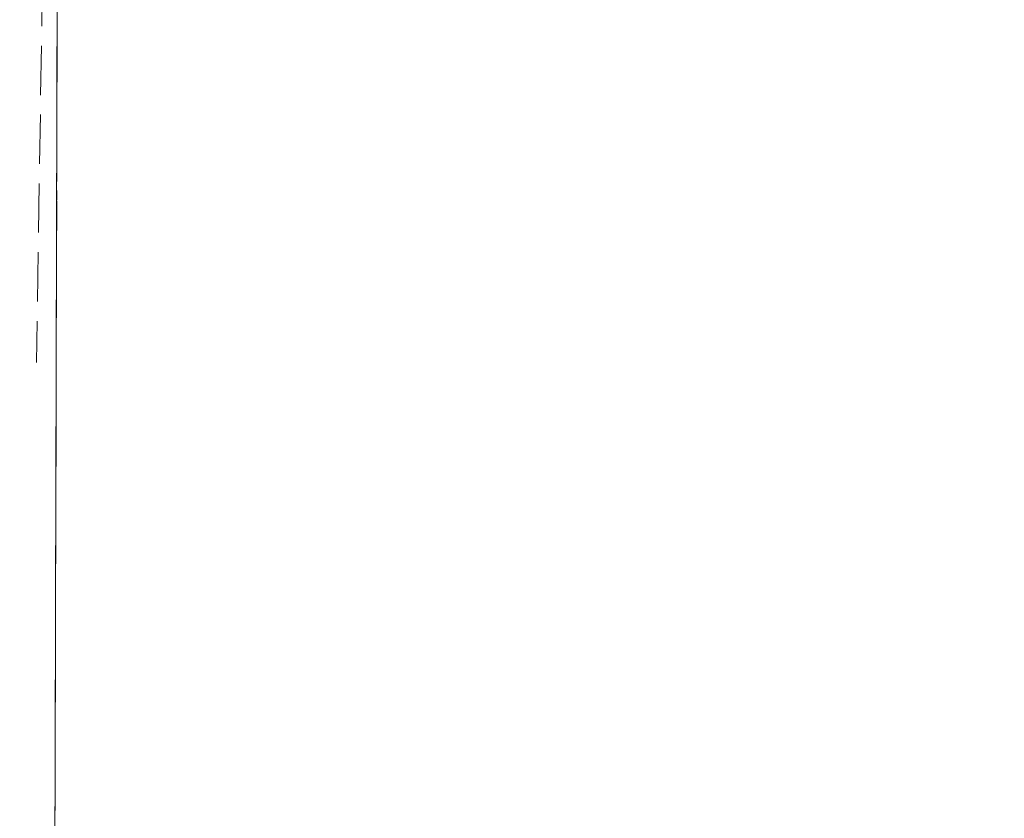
# Model space of a CAD drawing. Header units: metres. Extents: x 5554594 to 5556205, y 5636132 to 5636668.
# Tile 7 of 168: x 5555184 to 5555209, y 5636210 to 5636231. Entities that reach past the tile are written whole.
import ezdxf

# ---------------------------------------------------------------- set-up
doc = ezdxf.new("R2010")
doc.units = ezdxf.units.M
doc.header["$MEASUREMENT"] = 0
doc.header["$XCLIPFRAME"] = 0
for name, pattern in [('05-linia 2.5 1', [1.75, 1.25, -0.5]), ('PRZER1-1', [2, 1, -1]), ('PRZER3-1', [4, 3, -1])]:
    doc.linetypes.add(name, pattern=pattern)
doc.layers.add('#RASTER', color=7, linetype='Continuous', lineweight=18)
doc.layers.add('#ZUDP', color=7, linetype='Continuous', lineweight=18)
for name, color, linetype, lineweight, true_color in [('GESDZI', 18, 'Continuous', 18, 0x0a0909), ('GESKKL', 96, 'PRZER3-1', 18, 0x008000), ('GESUZY', 96, 'PRZER1-1', 18, 0x008000)]:
    doc.layers.add(name, color=color, linetype=linetype, lineweight=lineweight, true_color=true_color)
picture_1 = doc.add_image_def('image1.tif', size_in_pixel=(18897, 11811))

msp = doc.modelspace()

# ---------------------------------------------------------------- linework, layer by layer
at = {"layer": '#ZUDP', "color": 1, "linetype": '05-linia 2.5 1', "lineweight": 18, "flags": 128}
msp.add_lwpolyline([(5555200.701, 5636262.373), (5555195.951, 5636261.788), (5555190.505, 5636257.443), (5555186.475, 5636249.052), (5555185.859, 5636245.891), (5555184.549, 5636238.277), (5555184.302, 5636221.979)], dxfattribs=at)
at = {"layer": 'GESDZI', "color": 96, "linetype": 'Continuous', "lineweight": 18, "flags": 128}
for points in [[(5555356.08, 5636382.6), (5555342.54, 5636360.36), (5555325.26, 5636314.3), (5555323.65, 5636312.16), (5555321.55, 5636300.85), (5555316.27, 5636290.41), (5555313.36, 5636286.16), (5555307.64, 5636279.94), (5555302.66, 5636268.89), (5555289.79, 5636240.47), (5555285.05, 5636232.31), (5555280.777, 5636227.568), (5555269.6, 5636229.495), (5555252.779, 5636239.857), (5555235.065, 5636250.769), (5555217.688, 5636259.628), (5555207.115, 5636262.659), (5555196.152, 5636261.309), (5555188.125, 5636254.905), (5555186.351, 5636245.801), (5555184.846, 5636238.084), (5555184.758, 5636205.86), (5555186.215, 5636197.478)], [(5555184.758, 5636205.86), (5555184.846, 5636238.084), (5555186.351, 5636245.801), (5555237.321, 5636213.996), (5555252.779, 5636239.857), (5555269.6, 5636229.495), (5555280.777, 5636227.568), (5555285.045, 5636223.354), (5555298.924, 5636211.274), (5555290.474, 5636196.617), (5555286.067, 5636191.382)]]:
    msp.add_lwpolyline(points, dxfattribs=at)
at = {"layer": 'GESKKL', "color": 96, "linetype": 'PRZER3-1', "lineweight": 18, "ltscale": 0.5, "true_color": 0x008000}
msp.add_lwpolyline([(5555242.536, 5636197.821), (5555245.04, 5636203.588), (5555236.499, 5636208.776), (5555254.635, 5636238.709), (5555252.779, 5636239.857), (5555237.321, 5636213.996), (5555227.83, 5636219.92), (5555186.351, 5636245.801), (5555184.846, 5636238.084), (5555184.758, 5636205.86)], dxfattribs=at)
at = {"layer": 'GESUZY', "color": 96, "linetype": 'PRZER1-1', "lineweight": 18, "ltscale": 0.5, "true_color": 0x008000}
msp.add_lwpolyline([(5555186.215, 5636197.478), (5555184.758, 5636205.86), (5555184.846, 5636238.084), (5555186.351, 5636245.801), (5555188.125, 5636254.905), (5555196.152, 5636261.309), (5555207.115, 5636262.659), (5555217.688, 5636259.628), (5555235.065, 5636250.769), (5555245.34, 5636244.44), (5555252.779, 5636239.857), (5555254.635, 5636238.709), (5555259.12, 5636235.95)], dxfattribs=at)

# ---------------------------------------------------------------- pictures from other files: only their frames are drawn
at = {"layer": '#RASTER', "color": 252, "linetype": 'Continuous', "lineweight": 18}
image = msp.add_image(picture_1, insert=(5554593.51, 5636131.7), size_in_units=(811.166, 518.086), dxfattribs=at)
image.set_boundary_path([(-0.5, -0.5), (-0.5, 11810.5), (18896.5, 11810.5), (18896.5, -0.5), (-0.5, -0.5)])
image.dxf.flags = 15

doc.saveas('drawing.dxf')
